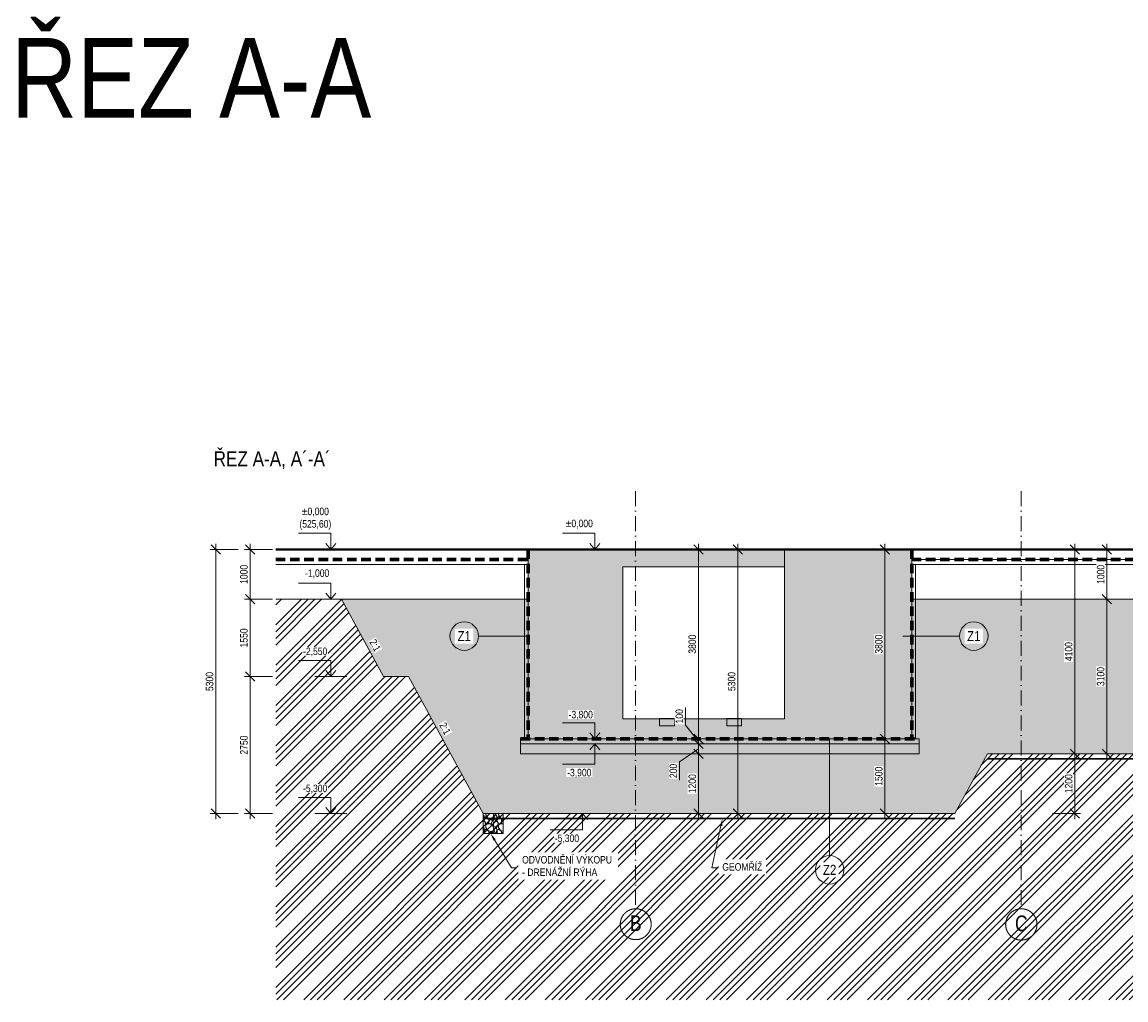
# Model space of a CAD drawing. Header units: millimetres. Extents: x -2694 to 670324, y -147023 to 76385.
# Tile 31 of 51: x 350414 to 372571, y -146531 to -126911. Entities that reach past the tile are written whole.
import ezdxf
from ezdxf import colors
from ezdxf.entities.mleader import LeaderData, LeaderLine
from ezdxf.enums import TextEntityAlignment as Align
from ezdxf.math import Vec2, Vec3

# ---------------------------------------------------------------- set-up
doc = ezdxf.new("R2010")
doc.units = ezdxf.units.MM
doc.header["$LTSCALE"] = 10
for name, pattern in [('Cerchovana 2x', [0.5, 0.3, -0.1, 0, -0.1]), ('DASHDOT', [25.4, 12.7, -6.35, 0, -6.35]), ('ČÁRKOVANÁ', [19.05, 12.7, -6.35])]:
    doc.linetypes.add(name, pattern=pattern)
doc.layers.get('0').update_dxf_attribs({"lineweight": 20})
doc.layers.get('Defpoints').update_dxf_attribs({"lineweight": 20})
for name, color, linetype, lineweight in [('_A_OSY_HPFM', 253, 'DASHDOT', 13), ('A_CARK', 72, 'ČÁRKOVANÁ', 20), ('A_KOTY', 7, 'Continuous', 13), ('A_LEGENDY', 21, 'Continuous', 13), ('A_REZY', 230, 'DASHDOT', 70), ('A_TENKA', 4, 'Continuous', 20), ('A_TENKA_ZEMNI_PRACE', 31, 'Continuous', 20), ('A_TUCNA', 1, 'Continuous', 40)]:
    doc.layers.add(name, color=color, linetype=linetype, lineweight=lineweight)
doc.layers.add('A_SRAF', color=8, linetype='Continuous', lineweight=13, transparency=0.3)
doc.layers.add('A_SRAFY_ZB', color=7, linetype='Continuous', lineweight=13, true_color=0xc8c8c8, transparency=0.3)
doc.styles.add('ARIAL', font='arial.ttf')
doc.styles.add('KÓTY', font='ARIALN.TTF')
doc.linetypes.add('CIKCAK', pattern='A,0.00254,-5.08,[131,ltypeshp.shx,S=5.08,R=0,X=-5.08,Y=0],-10.16,[131,ltypeshp.shx,S=5.08,R=180,X=5.08,Y=0],-5.08', length=20.32254)
doc.dimstyles.new('INPROS - 75', dxfattribs={"dimscale": 75, "dimtxt": 2, "dimasz": 2.5, "dimexe": 1.5, "dimexo": 2, "dimtad": 1, "dimdec": 0, "dimrnd": 5, "dimtxsty": 'KÓTY', "dimblk": 'OBLIQUE', "dimcen": 2.5, "dimdle": 1.5, "dimadec": 0, "dimazin": 0, "dimtfac": 1, "dimtdec": 0, "dimtmove": 2, "dimatfit": 3, "dimldrblk": 'OBLIQUE', "dimfxl": 6, "dimfxlon": 1, "dimtfill": 1, "dimlwd": -1, "dimlwe": -1, "dimarcsym": 0})

# ---------------------------------------------------------------- blocks, each defined once
blk = doc.blocks.new('_Oblique')
at = {"color": 0, "linetype": 'ByBlock', "lineweight": -2}
blk.add_line((-0.5, -0.5), (0.5, 0.5), dxfattribs=at)
blk = doc.blocks.new('*D296')
at = {"layer": 'A_KOTY', "color": 0, "transparency": 16777216}
for p, q in [((363990, -137493), (363878, -137493)), ((363990, -137381), (363990, -141406)), ((363990, -141293), (363878, -141293))]:
    blk.add_line(p, q, dxfattribs=at)
at = {"layer": 'Defpoints', "color": 0, "transparency": 16777216}
for p in [(364096, -137493), (363990, -141293), (364096, -141293)]:
    blk.add_point(p, dxfattribs=at)
at = {"layer": 'A_KOTY', "color": 0, "transparency": 16777216, "xscale": 187.5, "yscale": 187.5, "zscale": 187.5}
for p, rotation in [((363990, -137493), 90), ((363990, -141293), 270)]:
    blk.add_blockref('_Oblique', p, dxfattribs=dict(at, rotation=rotation))
at = {"layer": 'A_KOTY', "color": 0, "transparency": 16777216, "insert": (363867, -139393), "char_height": 150, "attachment_point": 5, "rotation": 90, "style": 'KÓTY', "bg_fill": 3, "box_fill_scale": 1.1, "bg_fill_color": 256, "bg_fill_true_color": 13158600, "bg_fill_transparency": 0}
blk.add_mtext('3800', dxfattribs=at)
blk = doc.blocks.new('*D297')
at = {"layer": 'A_KOTY', "color": 0, "transparency": 16777216}
for p, q in [((363730, -141017), (363730, -140663)), ((363990, -141343), (363730, -141017)), ((363990, -141293), (363878, -141293)), ((363990, -141181), (363990, -141506)), ((363990, -141393), (364103, -141393))]:
    blk.add_line(p, q, dxfattribs=at)
at = {"layer": 'Defpoints', "color": 0, "transparency": 16777216}
for p in [(364096, -141293), (363990, -141393), (363990, -141393)]:
    blk.add_point(p, dxfattribs=at)
at = {"layer": 'A_KOTY', "color": 0, "transparency": 16777216, "xscale": 187.5, "yscale": 187.5, "zscale": 187.5}
for p, rotation in [((363990, -141293), 90), ((363990, -141393), 270)]:
    blk.add_blockref('_Oblique', p, dxfattribs=dict(at, rotation=rotation))
at = {"layer": 'A_KOTY', "color": 0, "transparency": 16777216, "insert": (363607, -140840), "char_height": 150, "attachment_point": 5, "rotation": 90, "style": 'KÓTY', "bg_fill": 3, "box_fill_scale": 1.1, "bg_fill_color": 256, "bg_fill_true_color": 13158600, "bg_fill_transparency": 0}
blk.add_mtext('100', dxfattribs=at)
blk = doc.blocks.new('*D298')
at = {"layer": 'A_KOTY', "color": 0, "transparency": 16777216}
for p, q in [((363990, -141281), (363990, -141706)), ((363990, -141493), (363610, -141753)), ((363990, -141393), (364103, -141393)), ((363610, -141753), (363610, -142120)), ((363990, -141593), (364103, -141593))]:
    blk.add_line(p, q, dxfattribs=at)
at = {"layer": 'Defpoints', "color": 0, "transparency": 16777216}
for p in [(363990, -141393), (363990, -141593), (363990, -141593)]:
    blk.add_point(p, dxfattribs=at)
at = {"layer": 'A_KOTY', "color": 0, "transparency": 16777216, "xscale": 187.5, "yscale": 187.5, "zscale": 187.5}
for p, rotation in [((363990, -141393), 90), ((363990, -141593), 270)]:
    blk.add_blockref('_Oblique', p, dxfattribs=dict(at, rotation=rotation))
at = {"layer": 'A_KOTY', "color": 0, "transparency": 16777216, "insert": (363487, -141937), "char_height": 150, "attachment_point": 5, "rotation": 90, "style": 'KÓTY', "bg_fill": 3, "box_fill_scale": 1.1, "bg_fill_color": 256, "bg_fill_true_color": 13158600, "bg_fill_transparency": 0}
blk.add_mtext('200', dxfattribs=at)
blk = doc.blocks.new('*D299')
at = {"layer": 'A_KOTY', "color": 0, "transparency": 16777216}
for p, q in [((363990, -141481), (363990, -142906)), ((363990, -141593), (364103, -141593)), ((363990, -142793), (364103, -142793))]:
    blk.add_line(p, q, dxfattribs=at)
at = {"layer": 'Defpoints', "color": 0, "transparency": 16777216}
for p in [(363990, -141593), (363990, -142793), (363990, -142793)]:
    blk.add_point(p, dxfattribs=at)
at = {"layer": 'A_KOTY', "color": 0, "transparency": 16777216, "xscale": 187.5, "yscale": 187.5, "zscale": 187.5}
for p, rotation in [((363990, -141593), 90), ((363990, -142793), 270)]:
    blk.add_blockref('_Oblique', p, dxfattribs=dict(at, rotation=rotation))
at = {"layer": 'A_KOTY', "color": 0, "transparency": 16777216, "insert": (363867, -142193), "char_height": 150, "attachment_point": 5, "rotation": 90, "style": 'KÓTY', "bg_fill": 3, "box_fill_scale": 1.1, "bg_fill_color": 256, "bg_fill_true_color": 13158600, "bg_fill_transparency": 0}
blk.add_mtext('1200', dxfattribs=at)
blk = doc.blocks.new('*D300')
at = {"layer": 'A_KOTY', "color": 0, "transparency": 16777216}
for p, q in [((364330, -137493), (364893, -137493)), ((364780, -137381), (364780, -142906)), ((364330, -142793), (364893, -142793))]:
    blk.add_line(p, q, dxfattribs=at)
at = {"layer": 'Defpoints', "color": 0, "transparency": 16777216}
for p in [(363990, -137493), (363990, -142793), (364780, -142793)]:
    blk.add_point(p, dxfattribs=at)
at = {"layer": 'A_KOTY', "color": 0, "transparency": 16777216, "xscale": 187.5, "yscale": 187.5, "zscale": 187.5}
for p, rotation in [((364780, -137493), 90), ((364780, -142793), 270)]:
    blk.add_blockref('_Oblique', p, dxfattribs=dict(at, rotation=rotation))
at = {"layer": 'A_KOTY', "color": 0, "transparency": 16777216, "insert": (364657, -140143), "char_height": 150, "attachment_point": 5, "rotation": 90, "style": 'KÓTY', "bg_fill": 3, "box_fill_scale": 1.1, "bg_fill_color": 256, "bg_fill_true_color": 13158600, "bg_fill_transparency": 0}
blk.add_mtext('5300', dxfattribs=at)
blk = doc.blocks.new('*D301')
at = {"layer": 'A_KOTY', "color": 0, "transparency": 16777216}
for p, q in [((354990, -138381), (354990, -140156)), ((355440, -138493), (354878, -138493)), ((355440, -140043), (354878, -140043))]:
    blk.add_line(p, q, dxfattribs=at)
at = {"layer": 'Defpoints', "color": 0, "transparency": 16777216}
for p in [(358039, -138493), (354990, -140043), (358170, -140043)]:
    blk.add_point(p, dxfattribs=at)
at = {"layer": 'A_KOTY', "color": 0, "transparency": 16777216, "xscale": 187.5, "yscale": 187.5, "zscale": 187.5}
for p, rotation in [((354990, -138493), 90), ((354990, -140043), 270)]:
    blk.add_blockref('_Oblique', p, dxfattribs=dict(at, rotation=rotation))
at = {"layer": 'A_KOTY', "color": 0, "transparency": 16777216, "insert": (354867, -139268), "char_height": 150, "attachment_point": 5, "rotation": 90, "style": 'KÓTY', "bg_fill": 3, "box_fill_scale": 1.1, "bg_fill_color": 256, "bg_fill_true_color": 13158600, "bg_fill_transparency": 0}
blk.add_mtext('1550', dxfattribs=at)
blk = doc.blocks.new('*D302')
at = {"layer": 'A_KOTY', "color": 0, "transparency": 16777216}
for p, q in [((355440, -137493), (354878, -137493)), ((354990, -138606), (354990, -137381)), ((354990, -138493), (355103, -138493))]:
    blk.add_line(p, q, dxfattribs=at)
at = {"layer": 'Defpoints', "color": 0, "transparency": 16777216}
for p in [(354990, -137493), (355840, -137493), (354990, -138493)]:
    blk.add_point(p, dxfattribs=at)
at = {"layer": 'A_KOTY', "color": 0, "transparency": 16777216, "xscale": 187.5, "yscale": 187.5, "zscale": 187.5}
for p, rotation in [((354990, -137493), 90), ((354990, -138493), 270)]:
    blk.add_blockref('_Oblique', p, dxfattribs=dict(at, rotation=rotation))
at = {"layer": 'A_KOTY', "color": 0, "transparency": 16777216, "insert": (354867, -137993), "char_height": 150, "attachment_point": 5, "rotation": 90, "style": 'KÓTY', "bg_fill": 3, "box_fill_scale": 1.1, "bg_fill_color": 256, "bg_fill_true_color": 13158600, "bg_fill_transparency": 0}
blk.add_mtext('1000', dxfattribs=at)
blk = doc.blocks.new('*D303')
at = {"layer": 'A_KOTY', "color": 0, "transparency": 16777216}
for p, q in [((354990, -139931), (354990, -142906)), ((355440, -140043), (354878, -140043)), ((355440, -142793), (354878, -142793))]:
    blk.add_line(p, q, dxfattribs=at)
at = {"layer": 'Defpoints', "color": 0, "transparency": 16777216}
for p in [(358170, -140043), (354990, -142793), (359670, -142793)]:
    blk.add_point(p, dxfattribs=at)
at = {"layer": 'A_KOTY', "color": 0, "transparency": 16777216, "xscale": 187.5, "yscale": 187.5, "zscale": 187.5}
for p, rotation in [((354990, -140043), 90), ((354990, -142793), 270)]:
    blk.add_blockref('_Oblique', p, dxfattribs=dict(at, rotation=rotation))
at = {"layer": 'A_KOTY', "color": 0, "transparency": 16777216, "insert": (354867, -141418), "char_height": 150, "attachment_point": 5, "rotation": 90, "style": 'KÓTY', "bg_fill": 3, "box_fill_scale": 1.1, "bg_fill_color": 256, "bg_fill_true_color": 13158600, "bg_fill_transparency": 0}
blk.add_mtext('2750', dxfattribs=at)
blk = doc.blocks.new('*D304')
at = {"layer": 'A_KOTY', "color": 0, "transparency": 16777216}
for p, q in [((354750, -137493), (354188, -137493)), ((354300, -137381), (354300, -142906)), ((354750, -142793), (354188, -142793))]:
    blk.add_line(p, q, dxfattribs=at)
at = {"layer": 'Defpoints', "color": 0, "transparency": 16777216}
for p in [(355507, -137493), (354300, -142793), (355507, -142793)]:
    blk.add_point(p, dxfattribs=at)
at = {"layer": 'A_KOTY', "color": 0, "transparency": 16777216, "xscale": 187.5, "yscale": 187.5, "zscale": 187.5}
for p, rotation in [((354300, -137493), 90), ((354300, -142793), 270)]:
    blk.add_blockref('_Oblique', p, dxfattribs=dict(at, rotation=rotation))
at = {"layer": 'A_KOTY', "color": 0, "transparency": 16777216, "insert": (354177, -140143), "char_height": 150, "attachment_point": 5, "rotation": 90, "style": 'KÓTY', "bg_fill": 3, "box_fill_scale": 1.1, "bg_fill_color": 256, "bg_fill_true_color": 13158600, "bg_fill_transparency": 0}
blk.add_mtext('5300', dxfattribs=at)
blk = doc.blocks.new('*D313')
at = {"layer": 'A_KOTY', "color": 0, "transparency": 16777216}
for p, q in [((371546, -141706), (371546, -137381)), ((371546, -137493), (371658, -137493)), ((371546, -141593), (371658, -141593))]:
    blk.add_line(p, q, dxfattribs=at)
at = {"layer": 'Defpoints', "color": 0, "transparency": 16777216}
for p in [(371546, -137493), (371546, -137493), (371546, -141593)]:
    blk.add_point(p, dxfattribs=at)
at = {"layer": 'A_KOTY', "color": 0, "transparency": 16777216, "xscale": 187.5, "yscale": 187.5, "zscale": 187.5}
for p, rotation in [((371546, -137493), 90), ((371546, -141593), 270)]:
    blk.add_blockref('_Oblique', p, dxfattribs=dict(at, rotation=rotation))
at = {"layer": 'A_KOTY', "color": 0, "transparency": 16777216, "insert": (371422, -139543), "char_height": 150, "attachment_point": 5, "rotation": 90, "style": 'KÓTY', "bg_fill": 3, "box_fill_scale": 1.1, "bg_fill_color": 256, "bg_fill_true_color": 13158600, "bg_fill_transparency": 0}
blk.add_mtext('4100', dxfattribs=at)
blk = doc.blocks.new('*D355')
at = {"layer": 'A_KOTY', "color": 0, "transparency": 16777216}
for p, q in [((368121, -141293), (367621, -141293)), ((367734, -141181), (367734, -142906)), ((368121, -142793), (367621, -142793))]:
    blk.add_line(p, q, dxfattribs=at)
at = {"layer": 'Defpoints', "color": 0, "lineweight": 100, "transparency": 16777216}
for p in [(368271, -141293), (367734, -142793), (368271, -142793)]:
    blk.add_point(p, dxfattribs=at)
at = {"layer": 'A_KOTY', "color": 0, "transparency": 16777216, "xscale": 187.5, "yscale": 187.5, "zscale": 187.5}
for p, rotation in [((367734, -141293), 90), ((367734, -142793), 270)]:
    blk.add_blockref('_Oblique', p, dxfattribs=dict(at, rotation=rotation))
at = {"layer": 'A_KOTY', "color": 0, "transparency": 16777216, "insert": (367610, -142043), "char_height": 150, "attachment_point": 5, "rotation": 90, "style": 'KÓTY', "bg_fill": 3, "box_fill_scale": 1.1, "bg_fill_color": 256, "bg_fill_true_color": 13158600, "bg_fill_transparency": 0}
blk.add_mtext('1500', dxfattribs=at)
blk = doc.blocks.new('*D356')
at = {"layer": 'A_KOTY', "color": 0, "transparency": 16777216}
for p, q in [((367734, -141406), (367734, -137381)), ((367734, -137493), (367846, -137493)), ((367734, -141293), (367846, -141293))]:
    blk.add_line(p, q, dxfattribs=at)
at = {"layer": 'Defpoints', "color": 0, "transparency": 16777216}
for p in [(367734, -137493), (367734, -137493), (367734, -141293)]:
    blk.add_point(p, dxfattribs=at)
at = {"layer": 'A_KOTY', "color": 0, "transparency": 16777216, "xscale": 187.5, "yscale": 187.5, "zscale": 187.5}
for p, rotation in [((367734, -137493), 90), ((367734, -141293), 270)]:
    blk.add_blockref('_Oblique', p, dxfattribs=dict(at, rotation=rotation))
at = {"layer": 'A_KOTY', "color": 0, "transparency": 16777216, "insert": (367610, -139393), "char_height": 150, "attachment_point": 5, "rotation": 90, "style": 'KÓTY', "bg_fill": 3, "box_fill_scale": 1.1, "bg_fill_color": 256, "bg_fill_true_color": 13158600, "bg_fill_transparency": 0}
blk.add_mtext('3800', dxfattribs=at)
blk = doc.blocks.new('*D359')
at = {"layer": 'A_KOTY', "color": 0, "transparency": 16777216}
for p, q in [((372188, -137493), (372076, -137493)), ((372188, -138606), (372188, -137381)), ((372188, -138493), (372076, -138493))]:
    blk.add_line(p, q, dxfattribs=at)
at = {"layer": 'Defpoints', "color": 0, "transparency": 16777216}
for p in [(372188, -137493), (372283, -137493), (372283, -138493)]:
    blk.add_point(p, dxfattribs=at)
at = {"layer": 'A_KOTY', "color": 0, "transparency": 16777216, "xscale": 187.5, "yscale": 187.5, "zscale": 187.5}
for p, rotation in [((372188, -137493), 90), ((372188, -138493), 270)]:
    blk.add_blockref('_Oblique', p, dxfattribs=dict(at, rotation=rotation))
at = {"layer": 'A_KOTY', "color": 0, "transparency": 16777216, "insert": (372065, -137993), "char_height": 150, "attachment_point": 5, "rotation": 90, "style": 'KÓTY', "bg_fill": 3, "box_fill_scale": 1.1, "bg_fill_color": 256, "bg_fill_true_color": 13158600, "bg_fill_transparency": 0}
blk.add_mtext('1000', dxfattribs=at)
blk = doc.blocks.new('*D360')
at = {"layer": 'A_KOTY', "color": 0, "transparency": 16777216}
for p, q in [((372188, -138381), (372188, -141706)), ((372188, -138493), (372301, -138493)), ((372188, -141593), (372301, -141593))]:
    blk.add_line(p, q, dxfattribs=at)
at = {"layer": 'Defpoints', "color": 0, "transparency": 16777216}
for p in [(372188, -138493), (372188, -141593), (372188, -141593)]:
    blk.add_point(p, dxfattribs=at)
at = {"layer": 'A_KOTY', "color": 0, "transparency": 16777216, "xscale": 187.5, "yscale": 187.5, "zscale": 187.5}
for p, rotation in [((372188, -138493), 90), ((372188, -141593), 270)]:
    blk.add_blockref('_Oblique', p, dxfattribs=dict(at, rotation=rotation))
at = {"layer": 'A_KOTY', "color": 0, "transparency": 16777216, "insert": (372065, -140043), "char_height": 150, "attachment_point": 5, "rotation": 90, "style": 'KÓTY', "bg_fill": 3, "box_fill_scale": 1.1, "bg_fill_color": 256, "bg_fill_true_color": 13158600, "bg_fill_transparency": 0}
blk.add_mtext('3100', dxfattribs=at)
blk = doc.blocks.new('*D428')
at = {"layer": 'A_KOTY', "color": 0, "transparency": 16777216}
for p, q in [((371546, -141481), (371546, -142906)), ((371546, -141593), (371658, -141593)), ((371096, -142793), (371658, -142793))]:
    blk.add_line(p, q, dxfattribs=at)
at = {"layer": 'Defpoints', "color": 0, "transparency": 16777216}
for p in [(371546, -141593), (369137, -142793), (371546, -142793)]:
    blk.add_point(p, dxfattribs=at)
at = {"layer": 'A_KOTY', "color": 0, "transparency": 16777216, "xscale": 187.5, "yscale": 187.5, "zscale": 187.5}
for p, rotation in [((371546, -141593), 90), ((371546, -142793), 270)]:
    blk.add_blockref('_Oblique', p, dxfattribs=dict(at, rotation=rotation))
at = {"layer": 'A_KOTY', "color": 0, "transparency": 16777216, "insert": (371422, -142193), "char_height": 150, "attachment_point": 5, "rotation": 90, "style": 'KÓTY', "bg_fill": 3, "box_fill_scale": 1.1, "bg_fill_color": 256, "bg_fill_true_color": 13158600, "bg_fill_transparency": 0}
blk.add_mtext('1200', dxfattribs=at)

msp = doc.modelspace()

# ---------------------------------------------------------------- hatches: boundary and pattern name
at = {"layer": 'A_SRAF'}
h = msp.add_hatch(dxfattribs=at)
h.set_pattern_fill('ANSI34', color=256, scale=30)
h.set_pattern_definition([(45, (0, 16281.7), (-404.1115, 404.1115), []), (45, (134.7, 16281.7), (-404.1115, 404.1115), []), (45, (269.4, 16281.7), (-404.1115, 404.1115), []), (45, (404.1, 16281.7), (-404.1115, 404.1115), [])])
h.paths.add_polyline_path([(415148, -139593.2), (414013.1, -139593.2), (414013.1, -142493.2), (413909.5, -142493.2), (413909.5, -139593.2), (411065, -139593.2), (410515, -138493.2), (406632.7, -138493.7), (405787.3, -140043.7), (405287.3, -140043.7), (403787.6, -142793.2), (400021.7, -142793.2), (398521.7, -140043.2), (395115.5, -140043.2), (393615.5, -142793.2), (387914.4, -142793.2), (386414.4, -140043.2), (381376, -140043.2), (380530.5, -141593.2), (369791.4, -141593.2), (369136.8, -142793.2), (359669.8, -142792.7), (358170, -140043.2), (357670, -140043.2), (356824.6, -138493.2), (355507.4, -138493.2), (355507.4, -146531.1), (415148, -146531.1)])
h = msp.add_hatch(dxfattribs=at)
h.set_pattern_fill('AR-CONC', color=256, scale=2)
h.paths.add_polyline_path([(400900, -138493.2), (392815, -138493.2), (392815, -141493.2), (392965, -141493.2), (392965, -141593.2), (392965, -141793.2), (388565, -141793.2), (388565, -141593.2), (388565, -141493.2), (388715, -141493.2), (388715, -139043.2), (380180, -139043.2), (379980, -139143.2), (379680, -139143.2), (379680, -140293.2), (379830, -140293.2), (379830, -140393.2), (379830, -140593.2), (374470, -140593.2), (374470, -140393.2), (374470, -140293.2), (374620, -140293.2), (374620, -138493.2), (368270.8, -138493.2), (368270.8, -140893.2), (368270.8, -141293.2), (368420.8, -141293.2), (368420.8, -141393.2), (368420.8, -141593.2), (360420.8, -141593.2), (360420.8, -141393.2), (360420.8, -141293.2), (360570.8, -141293.2), (360570.8, -140893.2), (360570.8, -138493.2), (356824.6, -138493.2), (357670, -140043.2), (358170, -140043.2), (359670, -142793.2), (369136.8, -142793.2), (369791.4, -141593.2), (380530.5, -141593.2), (381376, -140043.2), (386414.4, -140043.2), (387914.4, -142793.2), (393615.5, -142793.2), (394270.1, -141593.2), (395115.5, -140043.2), (398521.7, -140043.2), (399367.1, -141593.2), (400021.7, -142793.2), (403787.6, -142793.2), (404455.1, -141569.4), (405287.3, -140043.7), (405787.3, -140043.7), (406633, -138493.2), (403000, -138493.2), (403000, -141169.4), (403000, -141469.4), (403150, -141471.4), (403150, -141571.4), (403150, -141771.4), (400750, -141771.4), (400750, -141571.4), (400750, -141471.4), (400900, -141471.4), (400900, -141469.4), (400900, -141169.4)])
h = msp.add_hatch(dxfattribs=at)
h.set_pattern_fill('ANSI36', color=256, scale=16.5, angle=-1.27e-14)
h.paths.add_polyline_path([(368420.8, -141293.2), (368270.8, -141293.2), (360570.8, -141293.2), (360420.8, -141293.2), (360420.8, -141393.2), (368420.8, -141393.2)])
h = msp.add_hatch(dxfattribs=at)
h.set_pattern_fill('GRAVEL', color=256, scale=11, angle=-90)
h.paths.add_polyline_path([(368420.8, -141393.2), (360420.8, -141393.2), (360420.8, -141593.2), (368420.8, -141593.2)])
h = msp.add_hatch(dxfattribs=at)
h.set_pattern_fill('GRAVEL', color=256, scale=10, angle=-90)
h.paths.add_polyline_path([(360069.8, -143192.7), (360069.8, -142792.7), (359669.8, -142792.7), (359669.8, -143192.7)])
at = {"layer": 'A_SRAFY_ZB', "linetype": 'Continuous', "lineweight": -3}
for points in [[(360570.8, -137493.2), (362470.8, -137493.2), (362470.8, -138193.2), (360570.8, -138193.2)], [(365720.8, -137843.2), (362470.8, -137843.2), (362470.8, -137493.2), (365720.8, -137493.2)], [(365720.9, -138093.2), (365720.9, -137493.2), (368270.8, -137493.2), (368270.8, -138093.2)], [(362470.8, -140893.2), (360570.8, -140893.2), (360570.8, -138193.2), (362470.8, -138193.2)], [(365720.8, -138093.2), (368270.8, -138093.2), (368270.8, -140893.2), (365720.8, -140893.2)], [(360570.8, -140893.2), (368270.8, -140893.2), (368270.8, -141293.2), (360570.8, -141293.2)], [(363207.1, -141033.2), (363207.1, -140883.2), (363507.1, -140883.2), (363507.1, -141033.2)], [(364557.1, -141033.2), (364557.1, -140883.2), (364857.1, -140883.2), (364857.1, -141033.2)]]:
    msp.add_hatch(color=256, dxfattribs=at).paths.add_polyline_path(points, flags=16)

# ---------------------------------------------------------------- linework, layer by layer
at = {"layer": '_A_OSY_HPFM', "linetype": 'Cerchovana 2x', "ltscale": 100, "transparency": 33554687}
for p, q in [((362729.9, -136324.6), (362729.9, -144702.5)), ((370469.9, -136324.6), (370469.9, -144702.5))]:
    msp.add_line(p, q, dxfattribs=at)
at = {"layer": '_A_OSY_HPFM', "linetype": 'Cerchovana 2x', "ltscale": 10000, "transparency": 33554687}
for centre, radius in [((362731.2, -145011.9), 310), ((370471.2, -145016.2), 314.2)]:
    msp.add_circle(centre, radius, dxfattribs=at)
at = {"layer": 'A_CARK', "color": 1, "lineweight": 70, "ltscale": 1.5}
for points in [[(360570.8, -137493.2), (360570.8, -141293.2)], [(368270.8, -137493.2), (368270.8, -141293.2)], [(355507.4, -137693.2), (360570.8, -137693.2)], [(368270.8, -137693.2), (374620, -137693.2)], [(360420.8, -141293.2), (368420.8, -141293.2)]]:
    msp.add_lwpolyline(points, dxfattribs=at)
at = {"layer": 'A_CARK', "linetype": 'CIKCAK', "lineweight": 15, "ltscale": 0.4}
for points in [[(360495.8, -141293.2), (360495.8, -137793.2)], [(368345.8, -141293.2), (368345.8, -137793.2)]]:
    msp.add_lwpolyline(points, dxfattribs=at)
at = {"layer": 'A_CARK', "color": 6, "linetype": 'CIKCAK', "lineweight": 30, "ltscale": 0.7}
for points in [[(369791.4, -141692.7), (380530.5, -141693.2)], [(359669.8, -142892.7), (369136.8, -142893.2)]]:
    msp.add_lwpolyline(points, dxfattribs=at)
at = {"layer": 'A_KOTY'}
for p, q in [((356609.5, -137493.2), (356508.9, -137371.9)), ((356609.5, -137493.2), (356508.9, -137371.9)), ((356609.5, -137168.9), (356609.5, -137493.2)), ((356609.5, -137493.2), (356710.2, -137371.9)), ((361907.6, -137493.2), (361806.9, -137371.9)), ((361907.6, -137493.2), (361806.9, -137371.9)), ((361907.6, -137168.9), (361907.6, -137493.2)), ((361907.6, -137493.2), (362008.3, -137371.9)), ((356609.5, -138168.9), (356609.5, -138493.2)), ((356609.5, -138493.2), (356508.9, -138371.9)), ((356609.5, -138493.2), (356508.9, -138371.9)), ((356609.5, -138493.2), (356710.2, -138371.9)), ((356609.5, -139718.9), (356609.5, -140043.2)), ((356609.5, -140043.2), (356508.9, -139921.9)), ((356609.5, -140043.2), (356508.9, -139921.9)), ((356609.5, -140043.2), (356710.2, -139921.9)), ((361907.6, -140968.9), (361907.6, -141293.2)), ((361907.6, -141293.2), (361806.9, -141171.9)), ((361907.6, -141293.2), (361806.9, -141171.9)), ((361907.6, -141293.2), (362008.3, -141171.9)), ((361907.6, -141393.2), (361806.9, -141514.4)), ((361907.6, -141393.2), (361806.9, -141514.4)), ((361907.6, -141799.4), (361907.6, -141393.2)), ((361907.6, -141393.2), (362008.3, -141514.4)), ((356609.5, -142468.9), (356609.5, -142793.2)), ((356609.5, -142793.2), (356508.9, -142671.9)), ((356609.5, -142793.2), (356508.9, -142671.9)), ((356609.5, -142793.2), (356710.2, -142671.9)), ((361659.6, -142793.2), (361558.9, -142914.4)), ((361659.6, -142793.2), (361558.9, -142914.4)), ((361659.6, -143117.5), (361659.6, -142793.2)), ((361659.6, -142793.2), (361760.3, -142914.4))]:
    msp.add_line(p, q, dxfattribs=at)
for points in [[(356609.5, -137168.9), (355965.3, -137168.9)], [(361907.6, -137168.9), (361263.4, -137168.9)], [(356609.5, -138168.9), (355965.3, -138168.9)], [(359574.5, -139231.5), (360570.8, -139231.5)], [(369231.4, -139231.5), (368092.7, -139231.5)], [(356609.5, -139718.9), (355965.3, -139718.9)], [(356931.6, -140043.2), (356287.4, -140043.2)], [(361907.6, -140968.9), (361263.4, -140968.9)], [(366623.6, -143635.8), (366623.6, -141293.2)], [(361907.6, -141799.4), (361263.4, -141799.4)], [(356609.5, -142468.9), (355965.3, -142468.9)], [(356931.6, -142793.2), (356287.4, -142793.2)], [(361659.6, -143117.5), (361015.4, -143117.5)]]:
    msp.add_lwpolyline(points, dxfattribs=at)
for centre in [(359288.7, -139231.5), (369517.1, -139231.5), (366623.6, -143921.6)]:
    msp.add_circle(centre, 285.7, dxfattribs=at)
at = {"layer": 'A_TENKA', "linetype": 'Continuous', "transparency": 33554687}
for p, q in [((360570.8, -137493.2), (360570.8, -138193.2)), ((362470.8, -137493.2), (360570.8, -137493.2)), ((365720.8, -137493.2), (362470.8, -137493.2)), ((365720.8, -137843.2), (365720.8, -137493.2)), ((365720.9, -137493.2), (365720.9, -138093.2)), ((368270.8, -137493.2), (365720.9, -137493.2)), ((368270.8, -138093.2), (368270.8, -137493.2)), ((362470.8, -138193.2), (362470.8, -137843.2)), ((362470.8, -137843.2), (365720.8, -137843.2)), ((360570.8, -138193.2), (360570.8, -140893.2)), ((362470.8, -140893.2), (362470.8, -138193.2)), ((365720.8, -138093.2), (365720.8, -140893.2)), ((365720.9, -138093.2), (365720.9, -138093.2)), ((368270.8, -140893.2), (368270.8, -138093.2)), ((360570.8, -140893.2), (360570.8, -141293.2)), ((365720.8, -140893.2), (362470.8, -140893.2)), ((363207.1, -140883.2), (363207.1, -141033.2)), ((363507.1, -140883.2), (363207.1, -140883.2)), ((363507.1, -141033.2), (363507.1, -140883.2)), ((364557.1, -140883.2), (364557.1, -141033.2)), ((364857.1, -140883.2), (364557.1, -140883.2)), ((364857.1, -141033.2), (364857.1, -140883.2)), ((368270.8, -141293.2), (368270.8, -140893.2)), ((363207.1, -141033.2), (363507.1, -141033.2)), ((364557.1, -141033.2), (364857.1, -141033.2)), ((360570.8, -141293.2), (368270.8, -141293.2))]:
    msp.add_line(p, q, dxfattribs=at)
for points in [[(360570.8, -137493.2), (355507.4, -137493.2)], [(360570.8, -137793.2), (355507.4, -137793.2)], [(360570.8, -141293.2), (360420.8, -141293.2), (360420.8, -141393.2), (368270.8, -141393.2), (368420.8, -141393.2), (368420.8, -141293.2), (368270.8, -141293.2)]]:
    msp.add_lwpolyline(points, dxfattribs=at)
at = {"layer": 'A_TENKA', "color": 5}
msp.add_lwpolyline([(412115.6, -137493.2), (356883.4, -137493.2)], dxfattribs=at)
at = {"layer": 'A_TENKA'}
for points in [[(368270.8, -137493.2), (374620, -137493.2)], [(368270.8, -137693.2), (374620, -137693.2)], [(368270.8, -137793.2), (374620, -137793.2)]]:
    msp.add_lwpolyline(points, dxfattribs=at)
at = {"layer": 'A_TENKA_ZEMNI_PRACE'}
for p, q in [((356824.6, -138493.2), (357670, -140043.2)), ((358170, -140043.2), (359669.8, -142792.7))]:
    msp.add_line(p, q, dxfattribs=at)
at = {"layer": 'A_TENKA_ZEMNI_PRACE', "linetype": 'Continuous', "transparency": 33554687}
msp.add_line((369791.4, -141593.2), (369136.8, -142793.2), dxfattribs=at)
at = {"layer": 'A_TENKA_ZEMNI_PRACE'}
for points in [[(360570.8, -137493.2), (360570.8, -138493.2), (355507.4, -138493.2)], [(358170, -140043.2), (357670, -140043.2)], [(358170, -140043.2), (357670, -140043.2)], [(368420.8, -141393.2), (360420.8, -141393.2)], [(360420.8, -141393.2), (360420.8, -141593.2)], [(368420.8, -141393.2), (368420.8, -141593.2)], [(368420.8, -141593.2), (360420.8, -141593.2)], [(359669.8, -142792.7), (359669.8, -143192.7), (360069.8, -143192.7), (360069.8, -142792.7)]]:
    msp.add_lwpolyline(points, dxfattribs=at)
at = {"layer": 'A_TENKA_ZEMNI_PRACE', "linetype": 'Continuous', "transparency": 33554687}
for points in [[(374620, -138493.2), (368270.8, -138493.2)], [(369791.4, -141593.2), (380530.5, -141593.2)], [(380530.5, -141593.2), (369791.4, -141593.2)], [(359669.8, -142793.2), (369136.8, -142793.2)], [(359929.9, -142793.2), (369136.8, -142793.2)]]:
    msp.add_lwpolyline(points, dxfattribs=at)
at = {"layer": 'A_TUCNA', "color": 23}
msp.add_lwpolyline([(355507.4, -137493.2), (375120, -137493.2)], dxfattribs=at)

# ---------------------------------------------------------------- texts
at = {"layer": '_A_OSY_HPFM', "linetype": 'Cerchovana 2x', "ltscale": 100, "transparency": 33554687, "style": 'ARIAL'}
for s, width, p, p2 in [('B', 0.800324, (362613.7, -145148.9), (362848.7, -145148.9)), ('C', 0.800221, (370344.1, -145153.2), (370598.4, -145153.2))]:
    msp.add_text(s, height=315, dxfattribs=dict(at, width=width)).set_placement(p, p2, align=Align.FIT)
at = {"layer": 'A_KOTY', "style": 'KÓTY'}
msp.add_text('ŘEZ A-A, A´-A´', height=300, dxfattribs=at).set_placement((354258.8, -135823.1))
at = {"layer": 'A_REZY', "color": 1, "ltscale": 1.7, "style": 'KÓTY'}
msp.add_text('ŘEZ A-A', height=1600, dxfattribs=at).set_placement((350195.3, -128832.2))

# ---------------------------------------------------------------- next in the draw order: texts
at = {"layer": 'A_KOTY', "char_height": 150, "attachment_point": 5, "style": 'KÓTY', "bg_fill": 3, "box_fill_scale": 1.1, "bg_fill_color": 256, "bg_fill_true_color": 13158600, "bg_fill_transparency": 0}
for s, insert in [('\\A1;%%P0,000\\P(525,60)', (356300.3, -136877.1)), ('\\A1;%%P0,000', (361598.4, -136984.4)), ('\\A1;-1,000', (356336.9, -137980.8)), ('\\A1;-3,800', (361627.2, -140819.5)), ('\\A1;-3,900', (361598.4, -141983.9))]:
    msp.add_mtext(s, dxfattribs=dict(at, insert=insert))
at = {"layer": 'A_KOTY', "char_height": 200, "attachment_point": 5, "style": 'KÓTY', "bg_fill": 3, "box_fill_scale": 1.25, "bg_fill_color": 256, "bg_fill_transparency": 0}
for s, insert in [('\\A1;Z1', (359288.7, -139231.5)), ('\\A1;Z1', (369517.1, -139231.5)), ('\\A1;Z2', (366623.6, -143921.6))]:
    msp.add_mtext(s, dxfattribs=dict(at, insert=insert))
at = {"layer": 'A_KOTY', "char_height": 150, "attachment_point": 5, "rotation": 298.61046, "style": 'KÓTY', "bg_fill": 3, "box_fill_scale": 1.1, "bg_fill_color": 256, "bg_fill_true_color": 13158600, "bg_fill_transparency": 0}
for insert in [(357502.5, -139416), (358905.2, -141084.2)]:
    msp.add_mtext('\\A1;2:1', dxfattribs=dict(at, insert=insert))

# ---------------------------------------------------------------- next in the draw order: dimensions: what is measured, and where the dimension line sits
at = {"layer": 'A_KOTY'}
for base, p1, p2, picture, middle in [((363990, -141293.2), (364095.8, -137493.2), (364095.8, -141293.2), '*D296', (363866.5, -139393.2)), ((371545.7, -137493.2), (371545.7, -141593.2), (371545.7, -137493.2), '*D313', (371422.3, -139543.2)), ((372188.4, -137493.2), (372282.6, -138493.2), (372282.6, -137493.2), '*D359', (372065, -137993.2)), ((367733.9, -142793.1), (368270.8, -141293.2), (368270.7, -142793.1), '*D355', (367610.4, -142043.1))]:
    dim = msp.add_linear_dim(base=base, p1=p1, p2=p2, angle=90, dimstyle='INPROS - 75', dxfattribs=at)
    dim.commit()
    dim.dimension.update_dxf_attribs({"geometry": picture, "text_midpoint": middle})

# ---------------------------------------------------------------- next in the draw order: leaders
at = {"layer": 'A_LEGENDY'}
ml = msp.add_multileader_mtext('Standard', dxfattribs=at)
ml.set_content('ODVODNĚNÍ VÝKOPU \\P- DRENÁŽNÍ RÝHA', color=256, style='KÓTY')
ml.set_leader_properties(color=256, linetype='Continuous', lineweight=-1)
ml.build(insert=Vec2(0, 0))
ml.multileader.update_dxf_attribs({"text_left_attachment_type": 2, "text_right_attachment_type": 2, "dogleg_length": 66.7, "arrow_head_size": 150})
ctx = ml.context
ctx.base_point, ctx.char_height, ctx.arrow_head_size, ctx.landing_gap_size, ctx.plane_origin = Vec3(360338.3, -143883.2), 150, 150, 112.5, Vec3(364030.3, -138095.1)
ctx.left_attachment, ctx.right_attachment = 2, 2
notes = []
notes.append((ctx, [(0, (1, 1, 0), (360238.3, -143883.2), (1, 0), 100, [(0, [(359819.8, -143192.7)], 0, [])])]))
ctx.mtext.insert, ctx.mtext.rotation, ctx.mtext.defined_height, ctx.mtext.flow_direction = Vec3(360450.8, -143644.2), 6.2831853, 238.9, 5
ctx.mtext.has_bg_fill, ctx.mtext.bg_color, ctx.mtext.bg_scale_factor, ctx.mtext.bg_transparency, ctx.mtext.use_window_bg_color = 1, -1027028792, 1.5, 0, 1
for ctx, leaders in notes:
    for number, flags, end, landing, length, lines in leaders:
        leader = LeaderData()
        leader.index, (leader.has_last_leader_line, leader.has_dogleg_vector, leader.attachment_direction) = number, flags
        leader.last_leader_point, leader.dogleg_vector, leader.dogleg_length = Vec3(end), Vec3(landing), length
        for number, points, colour, breaks in lines:
            line = LeaderLine()
            line.index, line.vertices, line.color, line.breaks = number, Vec3.list(points), colors.encode_raw_color(colour), breaks
            leader.lines.append(line)
        ctx.leaders.append(leader)

# ---------------------------------------------------------------- next in the draw order: texts
at = {"layer": 'A_KOTY', "insert": (361350.4, -143302), "char_height": 150, "attachment_point": 5, "style": 'KÓTY', "bg_fill": 3, "box_fill_scale": 1.1, "bg_fill_color": 256, "bg_fill_true_color": 13158600, "bg_fill_transparency": 0}
msp.add_mtext('\\A1;-5,300', dxfattribs=at)

# ---------------------------------------------------------------- next in the draw order: dimensions: what is measured, and where the dimension line sits
at = {"layer": 'A_KOTY'}
for base, p1, p2, picture, middle in [((367733.9, -137493.2), (367733.9, -141293.2), (367733.9, -137493.2), '*D356', (367610.4, -139393.2)), ((354990, -140043.2), (358039.1, -138493.2), (358170, -140043.2), '*D301', (354866.5, -139268.2)), ((372188.4, -141593.2), (372188.4, -138493.2), (372188.4, -141593.2), '*D360', (372065, -140043.2)), ((371545.7, -142793.2), (371545.7, -141593.2), (369136.8, -142793.2), '*D428', (371422.3, -142193.2))]:
    dim = msp.add_linear_dim(base=base, p1=p1, p2=p2, angle=90, dimstyle='INPROS - 75', dxfattribs=at)
    dim.commit()
    dim.dimension.update_dxf_attribs({"geometry": picture, "text_midpoint": middle})
dim = msp.add_linear_dim(base=(363990, -141393.2), p1=(364095.8, -141293.2), p2=(363990, -141393.2), angle=90, dimstyle='INPROS - 75', override={"dimtmove": 1}, dxfattribs=at)
dim.commit()
dim.dimension.update_dxf_attribs({"geometry": '*D297', "text_midpoint": (363730, -140970), "dimtype": 160})

# ---------------------------------------------------------------- next in the draw order: texts
at = {"layer": 'A_KOTY', "insert": (356296.9, -139550.8), "char_height": 150, "attachment_point": 5, "style": 'KÓTY', "bg_fill": 3, "box_fill_scale": 1.1, "bg_fill_color": 256, "bg_fill_true_color": 13158600, "bg_fill_transparency": 0}
msp.add_mtext('\\A1;-2,550', dxfattribs=at)

# ---------------------------------------------------------------- next in the draw order: dimensions: what is measured, and where the dimension line sits
at = {"layer": 'A_KOTY'}
for base, p1, p2, picture, middle in [((354990, -137493.2), (354990, -138493.2), (355840, -137493.2), '*D302', (354866.5, -137993.2)), ((354990, -142793.2), (358170, -140043.2), (359669.8, -142793.2), '*D303', (354866.5, -141418.2))]:
    dim = msp.add_linear_dim(base=base, p1=p1, p2=p2, angle=90, dimstyle='INPROS - 75', dxfattribs=at)
    dim.commit()
    dim.dimension.update_dxf_attribs({"geometry": picture, "text_midpoint": middle})
dim = msp.add_linear_dim(base=(363990, -141593.2), p1=(363990, -141393.2), p2=(363990, -141593.2), angle=90, dimstyle='INPROS - 75', override={"dimtmove": 1}, dxfattribs=at)
dim.commit()
dim.dimension.update_dxf_attribs({"geometry": '*D298', "text_midpoint": (363610, -141800), "dimtype": 160})

# ---------------------------------------------------------------- next in the draw order: texts
at = {"layer": 'A_KOTY', "insert": (356296.9, -142300.8), "char_height": 150, "attachment_point": 5, "style": 'KÓTY', "bg_fill": 3, "box_fill_scale": 1.1, "bg_fill_color": 256, "bg_fill_true_color": 13158600, "bg_fill_transparency": 0}
msp.add_mtext('\\A1;-5,300', dxfattribs=at)

# ---------------------------------------------------------------- next in the draw order: dimensions: what is measured, and where the dimension line sits
at = {"layer": 'A_KOTY'}
for base, p1, p2, picture, middle in [((354300, -142793.2), (355507.4, -137493.2), (355507.4, -142793.2), '*D304', (354176.5, -140143.2)), ((363990, -142793.2), (363990, -141593.2), (363990, -142793.2), '*D299', (363866.5, -142193.2))]:
    dim = msp.add_linear_dim(base=base, p1=p1, p2=p2, angle=90, dimstyle='INPROS - 75', dxfattribs=at)
    dim.commit()
    dim.dimension.update_dxf_attribs({"geometry": picture, "text_midpoint": middle})

# ---------------------------------------------------------------- next in the draw order: dimensions: what is measured, and where the dimension line sits
dim = msp.add_linear_dim(base=(364780, -142793.2), p1=(363990, -137493.2), p2=(363990, -142793.2), angle=90, dimstyle='INPROS - 75', dxfattribs=at)
dim.commit()
dim.dimension.update_dxf_attribs({"geometry": '*D300', "text_midpoint": (364656.5, -140143.2)})

# ---------------------------------------------------------------- next in the draw order: leaders
at = {"layer": 'A_LEGENDY'}
ml = msp.add_multileader_mtext('Standard', dxfattribs=at)
ml.set_content('GEOMŘÍŽ', color=256, style='KÓTY')
ml.set_leader_properties(color=256, linetype='Continuous', lineweight=-1)
ml.build(insert=Vec2(0, 0))
ml.multileader.update_dxf_attribs({"text_left_attachment_type": 2, "text_right_attachment_type": 2, "dogleg_length": 66.7, "arrow_head_size": 150})
ctx = ml.context
ctx.base_point, ctx.char_height, ctx.arrow_head_size, ctx.landing_gap_size, ctx.plane_origin = Vec3(364357, -143883.2), 150, 150, 112.5, Vec3(368048.9, -138095.1)
ctx.left_attachment, ctx.right_attachment = 2, 2
notes = []
notes.append((ctx, [(0, (1, 1, 0), (364257, -143883.2), (1, 0), 100, [(0, [(364474.4, -142892.9)], 0, [])])]))
ctx.mtext.insert, ctx.mtext.rotation, ctx.mtext.defined_height, ctx.mtext.flow_direction = Vec3(364469.5, -143787.4), 6.2831853, 238.9, 5
ctx.mtext.has_bg_fill, ctx.mtext.bg_color, ctx.mtext.bg_scale_factor, ctx.mtext.bg_transparency, ctx.mtext.use_window_bg_color = 1, -1027028792, 1.5, 0, 1
for ctx, leaders in notes:
    for number, flags, end, landing, length, lines in leaders:
        leader = LeaderData()
        leader.index, (leader.has_last_leader_line, leader.has_dogleg_vector, leader.attachment_direction) = number, flags
        leader.last_leader_point, leader.dogleg_vector, leader.dogleg_length = Vec3(end), Vec3(landing), length
        for number, points, colour, breaks in lines:
            line = LeaderLine()
            line.index, line.vertices, line.color, line.breaks = number, Vec3.list(points), colors.encode_raw_color(colour), breaks
            leader.lines.append(line)
        ctx.leaders.append(leader)

doc.saveas('drawing.dxf')
